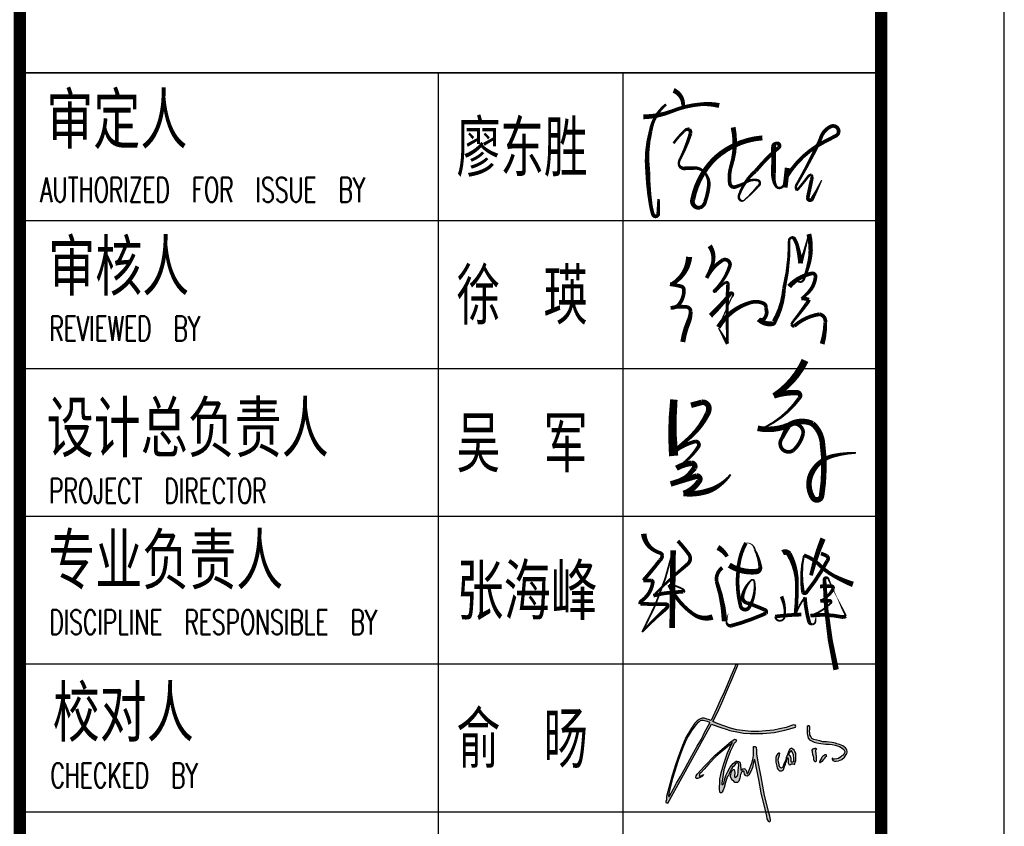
# Model space of a CAD drawing. Extents: x 1779708 to 7299578, y -1121471 to 88434.
# Tile 46 of 100: x 4052923 to 4060923, y -1062911 to -1056361. Entities that reach past the tile are written whole.
import ezdxf

# ---------------------------------------------------------------- set-up
doc = ezdxf.new("R2010")
doc.units = 0
doc.header["$LTSCALE"] = 1000
doc.header["$MEASUREMENT"] = 0
for name, color, linetype in [('PUB_TEXT', 7, 'CONTINUOUS'), ('PUB_TITLE', 4, 'CONTINUOUS'), ('WINDOW', 2, 'CONTINUOUS'), ('可见线', 6, 'CONTINUOUS'), ('电子签', 2, 'CONTINUOUS'), ('通-图框－文字', 4, 'CONTINUOUS')]:
    doc.layers.add(name, color=color, linetype=linetype)
doc.styles.add('-宋体', font='simhei.ttf', dxfattribs={"width": 0.7})
doc.styles.add('dim_font', font='SIMPLEX.shx', dxfattribs={"width": 0.8})
doc.styles.add('仿宋', font='txt', dxfattribs={"width": 0.7})

# ---------------------------------------------------------------- blocks, each defined once
blk = doc.blocks.new('A$C2DEF362E')
at = {"layer": 'PUB_TEXT'}
h = blk.add_hatch(color=256, dxfattribs=at)
h.dxf.hatch_style = 1
h.paths.add_polyline_path([(32593, 42092), (34565, 41342), (36866, 40638), (38650, 40028), (42928, 39185), (45558, 38763), (48891, 38435), (55190, 38435), (60871, 39091), (66370, 40126), (69985, 41158), (71629, 41768), (71905, 42256), (71702, 42623), (71188, 42751), (70655, 42843), (69754, 42494), (66925, 41537), (63588, 40800), (60744, 40266), (56780, 39805), (53272, 39547), (49382, 39602), (46318, 39787), (42185, 40415), (38996, 41170), (35600, 42297), (32724, 43291), (30088, 44544), (32222, 48729), (34582, 53924), (37415, 60628), (39633, 65720), (42653, 72804), (42334, 73188), (41802, 73188), (41448, 72952), (40976, 71566), (39116, 67318), (37253, 62794), (35747, 59284), (33767, 55027), (31966, 50868), (29187, 45103), (27944, 45602), (27147, 45779), (26667, 45971), (26228, 46110), (25661, 46202), (24980, 46191), (24286, 46064), (23893, 45844), (23211, 45613), (22241, 44872), (21028, 43690), (19283, 41178), (16550, 36576), (14890, 32519), (13851, 29782), (12635, 26613), (11300, 22693), (9669, 17443), (8424, 12995), (7386, 9284), (6764, 6885), (6734, 5109), (6497, 4398), (6497, 3894), (6912, 3687), (7456, 3530), (29463, 43175)])
h.paths.add_polyline_path([(28653, 44045), (28534, 43853), (25969, 39056), (24328, 35741), (22210, 32136), (19763, 27564), (16353, 21497), (13798, 16947), (11782, 13532), (10347, 10757), (8274, 6976), (8234, 6835), (8097, 6835), (7918, 6851), (7859, 7179), (7967, 8323), (8535, 10443), (9880, 15858), (11045, 19619), (12362, 23988), (13707, 27720), (15024, 31345), (16160, 34092), (17683, 37107), (19177, 39704), (21563, 42890), (22347, 43803), (23149, 44455), (23728, 44810), (24418, 45071), (25220, 45052), (25911, 44922), (26564, 44754), (27478, 44493)], flags=16)
h.paths.add_polyline_path([(41155, 33779), (41545, 34169), (41769, 34464), (41970, 34842), (41899, 35078), (41816, 35349), (41734, 35503), (41450, 35550), (41072, 35585), (40670, 35373), (39337, 34574), (31294, 27701), (25884, 22056), (22244, 18083), (21773, 17235), (21478, 16635), (21549, 16223), (21890, 15906), (22420, 15953), (23316, 16306), (24046, 16612), (24694, 17118), (25365, 17953), (23810, 17129), (23702, 17058), (23458, 17058), (23306, 17149), (23245, 17240), (23306, 17453), (23367, 17819), (23519, 18337), (24129, 18793), (25805, 20590), (28152, 23301), (31571, 26871), (34711, 29612), (38399, 32657), (39953, 34058), (39496, 33145), (37515, 28845), (35564, 23324), (34225, 18779), (33981, 17073), (33646, 15703), (33646, 14272), (33646, 13145), (33524, 11988), (33371, 10343), (33554, 9277), (33859, 8760), (34682, 8729), (34865, 9186), (35292, 10008), (35779, 11348), (36607, 14548), (37186, 16010), (37491, 16863), (38070, 17624), (38345, 18477), (38741, 19451), (39198, 20152), (39442, 20669), (40021, 21553), (40600, 22162), (41179, 22832), (41545, 23197), (42033, 23532), (42581, 23684), (42978, 23349), (43161, 22588), (42978, 21461), (42917, 19817), (42825, 18842), (42734, 17959), (42307, 16984), (41941, 16832), (41301, 16345), (41027, 16741), (41027, 17594), (41210, 18324), (41240, 19147), (41057, 19756), (40844, 20395), (40509, 20456), (40173, 20213), (39686, 19695), (39351, 18964), (39076, 17929), (39046, 16924), (39411, 15766), (39930, 15127), (40600, 14548), (41179, 13817), (42581, 13848), (43222, 14487), (43745, 16102), (43867, 16802), (43897, 17290), (44050, 17960), (44324, 18508), (44476, 18995), (44720, 19239), (45086, 19391), (45269, 19696), (45665, 19574), (45940, 19056), (46092, 17990), (46763, 17198), (47433, 17137), (48226, 17625), (49171, 19330), (50085, 21401), (50634, 24111), (50938, 25238), (51304, 25269), (53258, 15387), (54426, 8697), (56851, -1483), (57235, -3130), (57490, -4432), (57855, -5252), (58190, -6012), (58555, -5921), (58981, -5647), (58889, -4851), (58833, -4046), (58564, -2959), (57990, -472), (55991, 7377), (54184, 16702), (53558, 20078), (52704, 24264), (52039, 28168), (52001, 28963), (52020, 29549), (52039, 30363), (51963, 31252), (51907, 31706), (51395, 31971), (50808, 32047), (50524, 31952), (50524, 31328), (50562, 30401), (50619, 27544), (50345, 26249), (49811, 24092), (48835, 21392), (48419, 20069), (48059, 19067), (47719, 18330), (47303, 18481), (47208, 18651), (47132, 18954), (47094, 19294), (47000, 19710), (46754, 20050), (46489, 20428), (46205, 20693), (45997, 20825), (45657, 20844), (45202, 20711), (44711, 20485), (44370, 19842), (44294, 20012), (44238, 20277), (44238, 20560), (44200, 21127), (44067, 21959), (44048, 22715), (43916, 23566), (43689, 24076), (43008, 24473), (42383, 24662), (41797, 24624), (40302, 23434), (38844, 21536), (37652, 19400), (36687, 17396), (35987, 15109), (35628, 13446), (34909, 12746), (34701, 12916), (34573, 13555), (35117, 16667), (35692, 20232), (37113, 24983), (38807, 29400), (40115, 32210), (40493, 33036), (40659, 33295), (40859, 33626)])
h.paths.add_polyline_path([(63932, 21562), (63530, 22270), (63453, 22921), (63146, 24108), (63031, 25468), (63261, 26598), (63645, 27785), (63875, 28494), (63606, 28666), (63320, 28610), (62566, 28084), (62207, 27498), (61919, 27008), (61800, 26482), (61728, 25215), (61721, 24153), (62285, 22057), (62534, 21138), (63033, 20429), (63589, 19816), (64470, 19702), (64873, 19721), (65544, 20123), (65850, 20870), (66214, 21846), (66636, 23053), (66904, 23780), (67134, 24661), (67364, 25523), (67614, 26117), (67805, 26385), (67959, 25657), (68016, 24049), (67978, 23723), (68342, 23091), (68534, 22842), (69224, 22976), (69722, 23225), (70297, 23283), (70949, 23148), (71351, 23148), (71562, 24259), (71811, 24795), (71888, 25983), (71888, 26710), (71773, 28689), (71351, 29435), (71006, 30125), (70297, 30718), (69760, 31044), (69453, 31140), (69185, 30872), (68706, 30412), (68323, 29799), (67958, 28823), (67613, 27942), (67345, 27157), (67000, 26257), (66655, 24954), (66061, 23671), (65408, 22021), (65121, 21370), (64431, 21140), (64162, 21428)], flags=17)
h.paths.add_polyline_path([(69434, 24282), (69261, 24645), (69281, 25239), (69281, 26043), (69108, 26675), (68936, 27231), (68303, 27709), (68279, 27992), (68399, 28437), (68821, 28935), (68936, 29452), (69319, 29835), (69741, 29873), (70066, 29337), (70661, 27709), (70891, 25852), (70833, 24684), (70296, 24262)], flags=16)
h.paths.add_polyline_path([(80848, 26411), (80840, 25835), (80977, 25176), (81219, 24707), (81462, 24313), (81772, 24215), (81932, 24283), (82113, 24593), (82076, 25025), (82068, 26768), (81947, 28323), (81817, 29788), (81817, 30189), (81939, 30326), (82166, 30560), (82090, 30977), (81787, 31219), (81613, 31128), (81408, 30916), (80908, 30931), (80521, 30788), (79938, 29888), (80046, 29814), (80221, 29291), (80376, 28012)])
h.paths.add_polyline_path([(86255, 26179), (86627, 26566), (87022, 26741), (87196, 26938), (87105, 27203), (87090, 27590), (87045, 27803), (86862, 27954), (86589, 27992), (86247, 27825), (85708, 27514), (85130, 26723), (84720, 25798), (84151, 24804), (83868, 24039), (83943, 23964), (84016, 23734), (84199, 23806), (84478, 24086), (84867, 24426), (85837, 25436), (86149, 25709)])
h.paths.add_polyline_path([(82437, 35114), (80970, 35442), (79870, 36040), (79405, 37069), (78942, 37821), (78845, 38766), (78710, 39749), (78826, 40521), (78901, 41882), (78534, 42306), (78109, 42422), (77587, 42088), (77606, 41124), (77490, 40294), (77606, 38462), (77876, 37055), (78050, 36245), (78417, 35878), (78764, 35300), (80041, 34597), (81064, 34153), (82473, 33806), (84403, 33498), (86896, 33225), (88691, 33167), (90139, 32936), (91702, 32666), (93751, 31987), (95121, 31215), (96009, 30463), (96395, 29731), (96511, 29422), (96472, 29133), (96298, 28786), (96144, 28439), (95932, 28053), (95604, 27590), (95063, 27282), (94542, 26780), (93345, 25912), (92438, 25700), (91338, 25662), (90778, 25681), (90450, 26009), (90122, 26067), (90141, 25700), (90508, 24967), (91261, 24601), (92110, 24524), (93384, 24717), (95005, 25411), (96298, 26664), (97476, 28516), (97669, 29075), (97727, 29499), (97514, 30097), (97418, 30695), (96916, 31235), (96318, 31678), (95488, 32237), (93847, 32912), (92535, 33395), (91840, 33703), (90084, 33954), (87340, 34381), (85506, 34401), (83885, 34786)])
for points in [[(7456, 3530), (29463, 43175), (32593, 42092), (34565, 41342), (36866, 40638), (38650, 40028), (42928, 39185), (45558, 38763), (48891, 38435), (55190, 38435), (60871, 39091), (66370, 40126), (69985, 41158), (71629, 41768), (71905, 42256), (71702, 42623), (71188, 42751), (70655, 42843), (69754, 42494), (66925, 41537), (63588, 40800), (60744, 40266), (56780, 39805), (53272, 39547), (49382, 39602), (46318, 39787), (42185, 40415), (38996, 41170), (35600, 42297), (32724, 43291), (30088, 44544), (32222, 48729), (34582, 53924), (37415, 60628), (39633, 65720), (42653, 72804), (42334, 73188), (41802, 73188), (41448, 72952), (40976, 71566), (39116, 67318), (37253, 62794), (35747, 59284), (33767, 55027), (31966, 50868), (29187, 45103), (27944, 45602), (27147, 45779), (26667, 45971), (26228, 46110), (25661, 46202), (24980, 46191), (24286, 46064), (23893, 45844), (23211, 45613), (22241, 44872), (21028, 43690), (19283, 41178), (16550, 36576), (14890, 32519), (13851, 29782), (12635, 26613), (11300, 22693), (9669, 17443), (8424, 12995), (7386, 9284), (6764, 6885), (6734, 5109), (6497, 4398), (6497, 3894), (6912, 3687), (7456, 3530)], [(8274, 6976), (10347, 10757), (11782, 13532), (13798, 16947), (16353, 21497), (19763, 27564), (22210, 32136), (24328, 35741), (25969, 39056), (28534, 43853), (28653, 44045), (27478, 44493), (26564, 44754), (25911, 44922), (25220, 45052), (24418, 45071), (23728, 44810), (23149, 44455), (22347, 43803), (21563, 42890), (19177, 39704), (17683, 37107), (16160, 34092), (15024, 31345), (13707, 27720), (12362, 23988), (11045, 19619), (9880, 15858), (8535, 10443), (7967, 8323), (7859, 7179), (7918, 6851), (8097, 6835), (8234, 6835), (8274, 6976)], [(77587, 42088), (77606, 41124), (77490, 40294), (77606, 38462), (77876, 37055), (78050, 36245), (78417, 35878), (78764, 35300), (80041, 34597), (81064, 34153), (82473, 33806), (84403, 33498), (86896, 33225), (88691, 33167), (90139, 32936), (91702, 32666), (93751, 31987), (95121, 31215), (96009, 30463), (96395, 29731), (96511, 29422), (96472, 29133), (96298, 28786), (96144, 28439), (95932, 28053), (95604, 27590), (95063, 27282), (94542, 26780), (93345, 25912), (92438, 25700), (91338, 25662), (90778, 25681), (90450, 26009), (90122, 26067), (90141, 25700), (90508, 24967), (91261, 24601), (92110, 24524), (93384, 24717), (95005, 25411), (96298, 26664), (97476, 28516), (97669, 29075), (97727, 29499), (97514, 30097), (97418, 30695), (96916, 31235), (96318, 31678), (95488, 32237), (93847, 32912), (92535, 33395), (91840, 33703), (90084, 33954), (87340, 34381), (85506, 34401), (83885, 34786), (82437, 35114), (80970, 35442), (79870, 36040), (79405, 37069), (78942, 37821), (78845, 38766), (78710, 39749), (78826, 40521), (78901, 41882), (78534, 42306), (78109, 42422), (77587, 42088)], [(23810, 17129), (25365, 17953), (24694, 17118), (24046, 16612), (23316, 16306), (22420, 15953), (21890, 15906), (21549, 16223), (21478, 16635), (21773, 17235), (22244, 18083), (25884, 22056), (31294, 27701), (39337, 34574), (40670, 35373), (41072, 35585), (41450, 35550), (41734, 35503), (41816, 35349), (41899, 35078), (41970, 34842), (41769, 34464), (41545, 34169), (41155, 33779), (40859, 33626), (40659, 33295), (40493, 33036), (40115, 32210), (38807, 29400), (37113, 24983), (35692, 20232), (35117, 16667), (34573, 13555), (34701, 12916), (34909, 12746), (35628, 13446), (35987, 15109), (36687, 17396), (37652, 19400), (38844, 21536), (40302, 23434), (41797, 24624), (42383, 24662), (43008, 24473), (43689, 24076), (43916, 23566), (44048, 22715), (44067, 21959), (44200, 21127), (44238, 20560), (44238, 20277), (44294, 20012), (44370, 19842), (44711, 20485), (45202, 20711), (45657, 20844), (45997, 20825), (46205, 20693), (46489, 20428), (46754, 20050), (47000, 19710), (47094, 19294), (47132, 18954), (47208, 18651), (47303, 18481), (47719, 18330), (48059, 19067), (48419, 20069), (48835, 21392), (49811, 24092), (50345, 26249), (50619, 27544), (50562, 30401), (50524, 31328), (50524, 31952), (50808, 32047), (51395, 31971), (51907, 31706), (51963, 31252), (52039, 30363), (52020, 29549), (52001, 28963), (52039, 28168), (52704, 24264), (53558, 20078), (54184, 16702), (55991, 7377), (57990, -472), (58564, -2959), (58833, -4046), (58889, -4851), (58981, -5647), (58555, -5921), (58190, -6012), (57855, -5252), (57490, -4432), (57235, -3130), (56851, -1483), (54426, 8697), (53258, 15387), (51304, 25269), (50938, 25238), (50634, 24111), (50085, 21401), (49171, 19330), (48226, 17625), (47433, 17137), (46763, 17198), (46092, 17990), (45940, 19056), (45665, 19574), (45269, 19696), (45086, 19391), (44720, 19239), (44476, 18995), (44324, 18508), (44050, 17960), (43897, 17290), (43867, 16802), (43745, 16102), (43222, 14487), (42581, 13848), (41179, 13817), (40600, 14548), (39930, 15127), (39411, 15766), (39046, 16924), (39076, 17929), (39351, 18964), (39686, 19695), (40173, 20213), (40509, 20456), (40844, 20395), (41057, 19756), (41240, 19147), (41210, 18324), (41027, 17594), (41027, 16741), (41301, 16345), (41941, 16832), (42307, 16984), (42734, 17959), (42825, 18842), (42917, 19817), (42978, 21461), (43161, 22588), (42978, 23349), (42581, 23684), (42033, 23532), (41545, 23197), (41179, 22832), (40600, 22162), (40021, 21553), (39442, 20669), (39198, 20152), (38741, 19451), (38345, 18477), (38070, 17624), (37491, 16863), (37186, 16010), (36607, 14548), (35779, 11348), (35292, 10008), (34865, 9186), (34682, 8729), (33859, 8760), (33554, 9277), (33371, 10343), (33524, 11988), (33646, 13145), (33646, 14272), (33646, 15703), (33981, 17073), (34225, 18779), (35564, 23324), (37515, 28845), (39496, 33145), (39953, 34058), (38399, 32657), (34711, 29612), (31571, 26871), (28152, 23301), (25805, 20590), (24129, 18793), (23519, 18337), (23367, 17819), (23306, 17453), (23245, 17240), (23306, 17149), (23458, 17058), (23702, 17058), (23810, 17129)], [(63320, 28610), (62566, 28084), (62207, 27498), (61919, 27008), (61800, 26482), (61728, 25215), (61721, 24153), (62285, 22057), (62534, 21138), (63033, 20429), (63589, 19816), (64470, 19702), (64873, 19721), (65544, 20123), (65850, 20870), (66214, 21846), (66636, 23053), (66904, 23780), (67134, 24661), (67364, 25523), (67614, 26117), (67805, 26385), (67959, 25657), (68016, 24049), (67978, 23723), (68342, 23091), (68534, 22842), (69224, 22976), (69722, 23225), (70297, 23283), (70949, 23148), (71351, 23148), (71562, 24259), (71811, 24795), (71888, 25983), (71888, 26710), (71773, 28689), (71351, 29435), (71006, 30125), (70297, 30718), (69760, 31044), (69453, 31140), (69185, 30872), (68706, 30412), (68323, 29799), (67958, 28823), (67613, 27942), (67345, 27157), (67000, 26257), (66655, 24954), (66061, 23671), (65408, 22021), (65121, 21370), (64431, 21140), (64162, 21428), (63932, 21562), (63530, 22270), (63453, 22921), (63146, 24108), (63031, 25468), (63261, 26598), (63645, 27785), (63875, 28494), (63606, 28666), (63320, 28610)], [(68303, 27709), (68936, 27231), (69108, 26675), (69281, 26043), (69281, 25239), (69261, 24645), (69434, 24282), (70296, 24262), (70833, 24684), (70891, 25852), (70661, 27709), (70066, 29337), (69741, 29873), (69319, 29835), (68936, 29452), (68821, 28935), (68399, 28437), (68279, 27992), (68303, 27709)], [(79938, 29888), (80521, 30788), (80908, 30931), (81408, 30916), (81613, 31128), (81787, 31219), (82090, 30977), (82166, 30560), (81939, 30326), (81817, 30189), (81817, 29788), (81947, 28323), (82068, 26768), (82076, 25025), (82113, 24593), (81932, 24283), (81772, 24215), (81462, 24313), (81219, 24707), (80977, 25176), (80840, 25835), (80848, 26411), (80376, 28012), (80221, 29291), (80046, 29814), (79938, 29888)], [(83868, 24039), (84151, 24804), (84720, 25798), (85130, 26723), (85708, 27514), (86247, 27825), (86589, 27992), (86862, 27954), (87045, 27803), (87090, 27590), (87105, 27203), (87196, 26938), (87022, 26741), (86627, 26566), (86255, 26179), (86149, 25709), (85837, 25436), (84867, 24426), (84478, 24086), (84199, 23806), (84016, 23734), (83943, 23964), (83868, 24039)]]:
    blk.add_lwpolyline(points, dxfattribs=at)
blk = doc.blocks.new('A$C3D8761CE')
at = {"layer": 'PUB_TITLE'}
for p, q in [((83100, 28000), (76100, 28000)), ((76100, 26800), (83100, 26800)), ((76100, 25600), (83100, 25600)), ((76100, 24400), (83100, 24400)), ((76100, 23200), (83100, 23200)), ((76100, 22000), (83100, 22000))]:
    blk.add_line(p, q, dxfattribs=at)
blk.add_lwpolyline([(0, 0), (84100, 0), (84100, 59400), (0, 59400)], close=True, dxfattribs=at)
at = {"layer": 'PUB_TITLE', "const_width": 100}
blk.add_lwpolyline([(2500, 1000), (83100, 1000), (83100, 58400), (2500, 58400)], close=True, dxfattribs=at)
blk.add_lwpolyline([(76100, 58400), (76100, 1000)], dxfattribs=at)
at = {"layer": 'PUB_TITLE'}
for points in [[(76100, 28000), (83100, 28000)], [(79500, 28000), (79500, 19600)], [(81000, 28000), (81000, 19600)]]:
    blk.add_lwpolyline(points, dxfattribs=at)
at = {"layer": '电子签'}
for points in [[(81412.7, 27856.9, 40, 30, -0.327041), (81489.7, 27732.2, 30, 30, 1.316007)], [(81166.5, 27642.7, 40, 30, 0.091809), (81397.7, 27687.6, 30, 30, -0.076404), (81631.9, 27744.2, 30, 40, -0.084603), (81783.2, 27734, 40, 40, 1.039532)], [(81352, 27743.6, 20, 30, 0.184781), (81226.7, 27528.6, 30, 40, 0.092155), (81202.8, 27199.8, 40, 30, 0.033489), (81227.5, 26923.7, 30, 30, 0.03291), (81245.2, 26850.7, 30, 30, 0.944278), (81288.5, 26860, 30, 30, 0.007556), (81288.5, 26860, 30, 20, 0), (81290.9, 26975.7, 0, 0, 0)], [(81412.3, 27427.3, 20, 20, -0.053718), (81497.1, 27524, 20, 30, -0.314478), (81542, 27540.6, 30, 30, -0.157331), (81550.6, 27507.9, 30, 20, -0.043193), (81466.6, 27301, 20, 20, 0.155023), (81455.6, 27256.9, 20, 30, 0.341741), (81496.6, 27224, 30, 30, -0.004522), (81572.7, 27226, 30, 20, -0.261217), (81662.8, 27191.4, 20, 30, -0.213293), (81699.3, 27087.1, 30, 30, -0.061379), (81669.6, 26953.9, 30, 30, -0.24786), (81628.6, 26905.4, 30, 40, -0.583549), (81568.6, 26971.2, 40, 40, -0.151018), (81749.9, 27306.8, 40, 40, -0.164978), (82134.4, 27471.7, 40, 40, -0.056318)], [(81896.8, 27556.7, 40, 30, -0.12764), (81882.5, 27249.5, 30, 30, 0.112907), (81869.3, 27103.1, 30, 30, 0.465956), (81915.3, 27073.5, 30, 20, 0.058394), (82005.3, 27113.3, 20, 20, -0.191784), (82096.2, 27127.4, 20, 20, -0.327353), (82114.2, 27106.6, 20, 20, -0.288302), (82101.2, 27081.7, 20, 10, -0.038889), (81987.4, 26965.7, 10, 20, -0.393879), (81953.6, 26966.8, 20, 20, -0.287045), (81944.5, 27005.7, 20, 30, -0.136068), (82079.8, 27202.7, 30, 30, -0.042034), (82265.5, 27392, 30, 30, 0.897281), (82249, 27425.9, 30, 40, 0.357357), (82224.6, 27400.6, 40, 40, -0.016292), (82224.1, 27185.7, 40, 30, 0.079084), (82229, 27122.6, 30, 20, 0.154198), (82254.7, 27068.2, 20, 20, 0.545489), (82312.7, 27107.2, 20, 10, -0.011781), (82336.6, 27228, 40, 40, 0), (82319.1, 27068.2, 40, 40, 0)], [(82336.1, 27161.9, 30, 30, -0.139001), (82636.7, 27439.3, 30, 30, 0.005171), (82732.7, 27489.3, 30, 30, 0.435568), (82748, 27547.1, 30, 30, 0.382326), (82689.4, 27563.9, 30, 30, 0.226723), (82605, 27457.8, 30, 20, -0.020271), (82422.4, 27109.1, 20, 20, 0.049309), (82403.9, 27073.3, 20, 20, 0), (82413.7, 27044.3, 20, 20, 0.023464), (82503.8, 27155.2, 20, 20, -0.203022), (82533.5, 27173.7, 20, 30, -0.187391), (82533.5, 27129.7, 30, 30, -0.006584), (82502.4, 26985.7, 30, 30, 0.871812), (82540.7, 26979.4, 30, 20, 0), (82573.3, 27040, 20, 10, 0), (82616, 27127.8, 10, 10, 0)], [(81712.5, 26027, 40, 30, 0.033738), (81875.1, 26207.3, 30, 20, -0.703228), (81895.6, 26200.5, 20, 10, -0.218795), (81884.7, 26175.4, 10, 10, -0.001701), (81776.5, 25934.2, 40, 30, -0.186706), (82038.1, 26134.9, 30, 30, -0.183379), (82145.9, 26126.5, 30, 30, -0.383493), (82160.8, 26091, 30, 30, -0.316646), (82149, 26003.7, 30, 30, -0.368024), (82104.2, 25998.4, 40, 40, 0.245008), (82216.1, 25963.5, 40, 40, 0.333221), (82230.2, 25978.6, 40, 30, 0.113678), (82310.6, 26250.4, 30, 20, 0.064703), (82351.2, 26635.2, 20, 20, -0.275634), (82364.3, 26658.3, 20, 30, -0.443227), (82394.1, 26651.4, 30, 30, -0.070191), (82419.5, 26591.3, 30, 40, -0.02646), (82445.9, 26453, 30, 20, 0), (82472, 26541, 20, 10, 0), (82512.1, 26690, 40, 30, -0.137858), (82504.8, 26423.9, 30, 20, -0.030787), (82470.1, 26321.3, 20, 10, -0.640561), (82412.9, 26318.1, 10, 10, 0), (82351.8, 26264.9, 40, 30, -0.163108), (82540.7, 26372.2, 30, 30, -0.468432), (82565.7, 26339.9, 30, 30, -0.131023), (82526.7, 26239.1, 30, 20, -0.072844), (82451.1, 26166.1, 30, 30, -0.107963), (82512.9, 26158, 30, 30, -0.105878), (82493.3, 26124.2, 30, 20, -0.020312), (82386.7, 25984.6, 20, 20, 0.069667), (82370.9, 25957.2, 20, 30, 0.312264), (82393.4, 25943.9, 30, 30, -0.143223), (82598.9, 26039.6, 30, 30, -0.41006), (82645.5, 25972, 30, 40, -0.065907), (82620.6, 25798.5, 40, 40, -400.829791)], [(81705.8, 26594.4, 40, 30, -0.235253), (81729.2, 26446.8, 30, 30, -0.048503), (81681.3, 26333.8, 30, 30, -0.143864), (81814.7, 26480.7, 30, 30, -0.569528), (81871.3, 26434.9, 30, 20, -0.120767), (81748.1, 26236.7, 20, 20, 1.123766), (81751.2, 26221.6, 20, 20, -0.081293), (81839.6, 26300.6, 20, 30, -0.556039), (81854, 26279.5, 30, 20, 0.023181), (81851.6, 25799.4, 30, 20, 0), (81818, 25857.6, 20, 10, 0), (81778.6, 25927.3, 10, 10, 0)], [(81539, 26505.1, 50, 30, -0.247192), (81405.7, 26289.1, 30, 30, -0.132045), (81383.2, 26282.9, 30, 30, -0.034515), (81474, 26266, 30, 30, -0.338149), (81497.3, 26236.4, 30, 30, -0.193076), (81448.5, 26109.6, 30, 30, -0.156137), (81390, 26090.6, 30, 30, -0.088824), (81514, 26099, 30, 30, -0.381284), (81551.5, 26064, 30, 40, -0.098201), (81536.4, 25984.1, 40, 40, 0.063655), (81487.6, 25814.3, 40, 40, 5.555951)], [(82480.8, 25664.5, 60, 45, -0.143271), (82227.4, 25376.4, 45, 45, -0.095886), (82416.5, 25402.4, 45, 30, -0.639798), (82435.3, 25359.6, 30, 15, -0.123163), (82163.5, 25126.1, 15, 15, -0.171939), (82095.8, 25112.8, 45, 45, 0.147325), (82347, 25137.4, 45, 30, 0.018524), (82293.3, 25031.2, 30, 30, 0.835771), (82383, 24932, 30, 30, 0.16078), (82466.8, 25074.8, 30, 30, 0.598796), (82347, 25137.4, 45, 45, -0.252908), (82542.3, 25150.4, 45, 45, -0.181147), (82620.9, 25003.3, 45, 45, -0.074141), (82615.4, 24563.3, 45, 45, -0.683518), (82543.4, 24550.2, 45, 45, -0.258332), (82534.4, 24749.5, 45, 30, -0.222176), (82711.4, 24890.5, 30, 15, -0.053843), (82894, 24914.1, 15, 15, 0.979743)], [(81415.4, 25346.6, 60, 75, 0.047203), (81413.2, 24889.4, 75, 75, 0.150818)], [(81554.7, 25300.2, 45, 45, 0), (81644.4, 25324.5, 45, 45, -0.458975), (81699.9, 25271.9, 45, 45, -0.110796), (81689.2, 25232.9, 45, 30, -0.110252), (81517.9, 25015.3, 30, 15, 0.03889), (81386.3, 24897.7, 30, 30, -0.117305), (81590.2, 25007, 30, 30, -0.624623), (81614.3, 24962.8, 30, 15, -0.10688), (81435.7, 24789.2, 45, 45, -0.104917), (81560.5, 24829.4, 45, 45, -0.513789), (81583, 24791.6, 45, 30, -0.08355), (81505.6, 24714.3, 30, 15, 0.031953), (81389.1, 24661.1, 45, 45, -0.005633), (81601.3, 24725.3, 45, 45, -0.675043), (81620, 24684.5, 45, 45, -0.173232), (81493.7, 24583.7, 45, 45, 0.107096), (81697.1, 24605.9, 45, 30, 0.090302), (81798.3, 24661.1, 30, 15, 0.082167), (81876.4, 24738.2, 15, 15, 0.087567)], [(81170.3, 24256.7, 45, 30, 0.246017), (81257.9, 24120.9, 30, 30, 0.052833), (81305, 24100.4, 30, 30, -0.323811), (81320.1, 24080.2, 30, 30, -0.226798), (81301.8, 24041.4, 30, 30, -0.015284), (81167.1, 23877.5, 30, 30, 0), (81230.5, 23878, 30, 30, -0.420426), (81243.7, 23861.1, 30, 30, -0.211322), (81150.7, 23710.4, 30, 30, 0.335582), (81143.1, 23687.7, 30, 30, 0.003822), (81351.9, 23684.5, 30, 30, -0.528852), (81363.6, 23667, 30, 30, -0.119655), (81348.4, 23645.7, 30, 15, 0.033989), (81157.7, 23457.9, 15, 15, 0.067368), (81409.1, 24122, 45, 45, 0), (81401.3, 23490.8, 45, 45, 0)], [(82627.1, 24217.8, 45, 30, 0.039801), (82529.3, 23918.8, 30, 30, 2.052854)], [(81447.6, 24198.4, 30, 30, -0.027777), (81536.3, 24091.5, 30, 30, -0.405077), (81525.3, 24009.2, 30, 15, 0.02541), (81248.7, 23754.3, 30, 30, -0.067135), (81491.9, 23785.4, 30, 15, 0.427654), (81490.1, 23805.8, 15, 15, 0.1106), (81376.3, 23842.5, 30, 30, 0.137464), (81575.7, 23602.5, 30, 45, 0.237029), (81729.8, 23580.9, 45, 45, 0.809118)], [(81772.7, 24145.9, 45, 30, -0.12645), (81848.2, 24072.1, 30, 30, 0.087592)], [(81865.4, 24002, 45, 45, 0.172227), (82087, 23950, 45, 30, 0.450369), (82116.4, 23991.6, 30, 15, 0.086705), (82072.9, 24127.5, 15, 3, 0.402521), (82000.8, 24182.4, 30, 30, 0.116805), (81937.6, 23957.4, 30, 30, 0.091359), (81956.5, 23672.8, 30, 30, 0.620885), (82022.7, 23652.6, 30, 15, 0.184605), (82068.7, 23871.1, 15, 15, 0.615478), (82040.3, 23877, 15, 30, 0.13884), (81973.5, 23752.8, 30, 30, 0.432173), (82013.1, 23694.7, 30, 30, -0.020207), (82152.8, 23639.4, 30, 30, -0.490589), (82163.4, 23611.4, 30, 30, 0), (82126.1, 23594.8, 30, 30, -0.035881), (81879.6, 23509.5, 30, 15, -0.448045), (81842.9, 23541, 15, 3, -0.065102), (81857.4, 23608.3, 3, 3, -0.780213)], [(82299, 24103.3, 45, 45, -0.367749), (82351.3, 24092.4, 45, 30, -0.121697), (82415.4, 23852.1, 30, 30, -0.028386), (82403.3, 23599.7, 15, 15, -0.073844), (82479.7, 23741.2, 30, 30, 0.052443), (82514.5, 23536.9, 30, 15, 0.26556), (82541.6, 23521, 15, 15, 0.350925), (82565.8, 23545.5, 15, 3, -0.017634), (82572.9, 23596.8, 0, 0, 0)], [(82609.8, 24096, 30, 30, -0.054256), (82658.3, 24076.2, 30, 30, -0.443546), (82660.8, 24036.3, 30, 30, -0.046016), (82491.9, 23780.3, 30, 30, -0.563395), (82463.7, 23784, 30, 15, -0.097129), (82471.8, 24081.9, 30, 30, -0.124783), (82607.6, 23993.9, 30, 30, 0.064384), (82712.9, 23916.4, 30, 45, 0.038688), (82870, 23845.7, 0, 0, 0)], [(81808.2, 23981.4, 30, 30, 0.254427), (81761.1, 23873.5, 30, 45, -0.068566), (81827.6, 23546.1, 45, 45, 1.446989)], [(82601.6, 23829.5, 30, 30, 0.00461), (82689, 23832.5, 30, 30, -0.448412), (82710.2, 23810.7, 30, 15, -0.172205), (82604.6, 23712.4, 30, 30, 0.013626), (82681.2, 23712.4, 30, 15, -0.751538), (82687.9, 23691.4, 15, 15, -0.118195), (82524.6, 23591.6, 30, 30, -0.085174), (82777.6, 23581.6, 30, 30, 0.163267), (82813.1, 23587.3, 15, 15, 0.026692), (82787.1, 23641.3, 15, 3, 0.006484), (82739.4, 23742.5, 3, 15, -0.021311), (82671.3, 23889.5, 15, 30, 0.842962), (82638.5, 23884.5, 30, 45, 0.050055), (82733.5, 23152.9, 45, 45, 1.205466)], [(82289.5, 23747.6, 30, 15, -0.132428), (82315.5, 23585.1, 15, 15, -0.568723), (82254.4, 23556.9, 15, 15, -0.227954), (82238.6, 23584.6, 30, 30, -0.024915), (82450.3, 23600.7, 30, 30, 0.27376)]]:
    blk.add_lwpolyline(points, format="xyseb", dxfattribs=at)
at = {"layer": 'WINDOW', "xscale": 0.01615088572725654, "yscale": 0.01615088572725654, "zscale": 0.01615088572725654}
blk.add_blockref('A$C2DEF362E', (81245.7, 22012.8), dxfattribs=at)
at = {"layer": '通-图框－文字'}
for s, style, width, p in [('审定人', '仿宋', 0.7, (76316.4, 27426)), ('廖东胜', '-宋体', 0.65, (79650, 27200)), ('审核人', '仿宋', 0.7, (76331.8, 26233.7)), ('徐  瑛', '-宋体', 0.65, (79650, 26000)), ('设计总负责人', '仿宋', 0.7, (76319.6, 24922.4)), ('吴  军', '-宋体', 0.65, (79650, 24800)), ('专业负责人', '仿宋', 0.7, (76331.8, 23848.7)), ('张海峰', '仿宋', 0.7, (79650, 23600)), ('校对人', '仿宋', 0.7, (76368.5, 22611.4)), ('俞  旸', '-宋体', 0.65, (79650, 22400))]:
    blk.add_text(s, height=400, dxfattribs=dict(at, style=style, width=width)).set_placement(p)
at = {"layer": '通-图框－文字', "color": 4, "style": 'dim_font', "width": 0.65}
for s, p in [('AUTHORIZED  FOR  ISSUE  BY', (76266.9, 26950.2)), ('REVIEWED  BY', (76341.3, 25823.5)), ('PROJECT  DIRECTOR', (76339.6, 24504.7)), ('DISCIPLINE  RESPONSIBLE  BY', (76341.2, 23439)), ('CHECKED  BY', (76349.8, 22194.6))]:
    blk.add_text(s, height=200, dxfattribs=at).set_placement(p)

msp = doc.modelspace()

# ---------------------------------------------------------------- block references
at = {"layer": '可见线'}
msp.add_blockref('A$C3D8761CE', (3976823.3, -1084792.1), dxfattribs=at)

doc.saveas('drawing.dxf')
